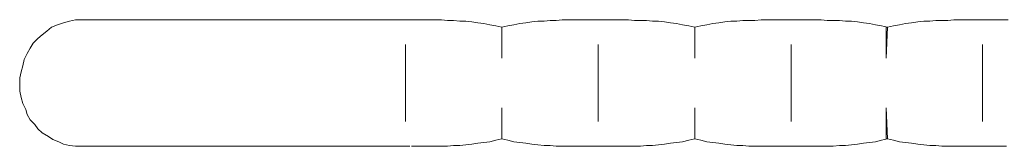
# Model space of a CAD drawing. Header units: millimetres. Extents: x -175722 to -110961, y 52375 to 104640.
# Tile 89 of 146: x -154927.97 to -154908.51, y 79704.87 to 79707.37. Entities that reach past the tile are written whole.
import ezdxf

# ---------------------------------------------------------------- set-up
doc = ezdxf.new("R2010")
doc.units = ezdxf.units.MM
doc.layers.add('G-IMPT', color=8, linetype='Continuous', lineweight=5)

# ---------------------------------------------------------------- blocks, each defined once
blk = doc.blocks.new('MISKA USTĘPOWA NPS - nowy blok1_dwg_MISKA_NP-906809-PARTER')
at = {"layer": 'G-IMPT'}
for p, q in [((2628996.14, 1570745.57), (2628994.95, 1570745.28)), ((2628996.14, 1570745.57), (2628994.95, 1570745.28)), ((2628997.33, 1570745.87), (2628996.14, 1570745.57)), ((2628997.33, 1570745.87), (2628996.14, 1570745.57)), ((2628998.82, 1570745.87), (2628997.33, 1570745.87)), ((2628998.82, 1570745.87), (2628997.33, 1570745.87)), ((2629063.71, 1570745.87), (2628998.82, 1570745.87)), ((2628998.82, 1570745.87), (2629063.71, 1570745.87)), ((2629063.71, 1570745.87), (2629064.9, 1570745.87)), ((2629063.71, 1570745.87), (2629064.9, 1570745.87)), ((2629066.09, 1570745.87), (2629064.9, 1570745.87)), ((2629066.09, 1570745.87), (2629064.9, 1570745.87)), ((2629067.28, 1570745.87), (2629066.09, 1570745.87)), ((2629067.28, 1570745.87), (2629066.09, 1570745.87)), ((2629068.47, 1570745.87), (2629067.28, 1570745.87)), ((2629068.47, 1570745.87), (2629067.28, 1570745.87)), ((2629069.66, 1570745.87), (2629068.47, 1570745.87)), ((2629069.66, 1570745.87), (2629068.47, 1570745.87)), ((2629070.85, 1570745.72), (2629069.66, 1570745.87)), ((2629070.85, 1570745.72), (2629069.66, 1570745.87)), ((2629072.05, 1570745.72), (2629070.85, 1570745.72)), ((2629072.05, 1570745.72), (2629070.85, 1570745.72)), ((2629073.24, 1570745.57), (2629072.05, 1570745.72)), ((2629073.24, 1570745.57), (2629072.05, 1570745.72)), ((2629074.43, 1570745.57), (2629073.24, 1570745.57)), ((2629074.43, 1570745.57), (2629073.24, 1570745.57)), ((2629075.62, 1570745.43), (2629074.43, 1570745.57)), ((2629075.62, 1570745.43), (2629074.43, 1570745.57)), ((2629088.71, 1570745.57), (2629087.52, 1570745.43)), ((2629088.71, 1570745.57), (2629087.52, 1570745.43)), ((2629089.9, 1570745.57), (2629088.71, 1570745.57)), ((2629089.9, 1570745.57), (2629088.71, 1570745.57)), ((2629091.1, 1570745.72), (2629089.9, 1570745.57)), ((2629091.1, 1570745.72), (2629089.9, 1570745.57)), ((2629092.29, 1570745.72), (2629091.1, 1570745.72)), ((2629092.29, 1570745.72), (2629091.1, 1570745.72)), ((2629093.48, 1570745.87), (2629092.29, 1570745.72)), ((2629093.48, 1570745.87), (2629092.29, 1570745.72)), ((2629094.67, 1570745.87), (2629093.48, 1570745.87)), ((2629094.67, 1570745.87), (2629093.48, 1570745.87)), ((2629095.86, 1570745.87), (2629094.67, 1570745.87)), ((2629095.86, 1570745.87), (2629094.67, 1570745.87)), ((2629097.05, 1570745.87), (2629095.86, 1570745.87)), ((2629097.05, 1570745.87), (2629095.86, 1570745.87)), ((2629098.24, 1570745.87), (2629097.05, 1570745.87)), ((2629098.24, 1570745.87), (2629097.05, 1570745.87)), ((2629099.43, 1570745.87), (2629098.24, 1570745.87)), ((2629099.43, 1570745.87), (2629098.24, 1570745.87)), ((2629100.62, 1570745.87), (2629099.43, 1570745.87)), ((2629100.62, 1570745.87), (2629099.43, 1570745.87)), ((2629101.81, 1570745.87), (2629100.62, 1570745.87)), ((2629101.81, 1570745.87), (2629100.62, 1570745.87)), ((2629103, 1570745.87), (2629101.81, 1570745.87)), ((2629103, 1570745.87), (2629101.81, 1570745.87)), ((2629104.19, 1570745.87), (2629103, 1570745.87)), ((2629104.19, 1570745.87), (2629103, 1570745.87)), ((2629105.38, 1570745.87), (2629104.19, 1570745.87)), ((2629105.38, 1570745.87), (2629104.19, 1570745.87)), ((2629106.57, 1570745.87), (2629105.38, 1570745.87)), ((2629106.57, 1570745.87), (2629105.38, 1570745.87)), ((2629107.76, 1570745.72), (2629106.57, 1570745.87)), ((2629107.76, 1570745.72), (2629106.57, 1570745.87)), ((2629108.95, 1570745.72), (2629107.76, 1570745.72)), ((2629108.95, 1570745.72), (2629107.76, 1570745.72)), ((2629110.15, 1570745.72), (2629108.95, 1570745.72)), ((2629110.15, 1570745.72), (2629108.95, 1570745.72)), ((2629111.34, 1570745.57), (2629110.15, 1570745.72)), ((2629111.34, 1570745.57), (2629110.15, 1570745.72)), ((2629112.53, 1570745.57), (2629111.34, 1570745.57)), ((2629112.53, 1570745.57), (2629111.34, 1570745.57)), ((2629113.72, 1570745.43), (2629112.53, 1570745.57)), ((2629113.72, 1570745.43), (2629112.53, 1570745.57)), ((2629126.81, 1570745.57), (2629125.62, 1570745.43)), ((2629126.81, 1570745.57), (2629125.62, 1570745.43)), ((2629128, 1570745.57), (2629126.81, 1570745.57)), ((2629128, 1570745.57), (2629126.81, 1570745.57)), ((2629129.2, 1570745.72), (2629128, 1570745.57)), ((2629129.2, 1570745.72), (2629128, 1570745.57)), ((2629130.39, 1570745.72), (2629129.2, 1570745.72)), ((2629130.39, 1570745.72), (2629129.2, 1570745.72)), ((2629131.58, 1570745.72), (2629130.39, 1570745.72)), ((2629131.58, 1570745.72), (2629130.39, 1570745.72)), ((2629132.77, 1570745.87), (2629131.58, 1570745.72)), ((2629132.77, 1570745.87), (2629131.58, 1570745.72)), ((2629133.96, 1570745.87), (2629132.77, 1570745.87)), ((2629133.96, 1570745.87), (2629132.77, 1570745.87)), ((2629135.15, 1570745.87), (2629133.96, 1570745.87)), ((2629135.15, 1570745.87), (2629133.96, 1570745.87)), ((2629136.34, 1570745.87), (2629135.15, 1570745.87)), ((2629136.34, 1570745.87), (2629135.15, 1570745.87)), ((2629137.53, 1570745.87), (2629136.34, 1570745.87)), ((2629137.53, 1570745.87), (2629136.34, 1570745.87)), ((2629138.72, 1570745.87), (2629137.53, 1570745.87)), ((2629138.72, 1570745.87), (2629137.53, 1570745.87)), ((2629139.91, 1570745.87), (2629138.72, 1570745.87)), ((2629139.91, 1570745.87), (2629138.72, 1570745.87)), ((2629141.1, 1570745.87), (2629139.91, 1570745.87)), ((2629141.1, 1570745.87), (2629139.91, 1570745.87)), ((2629142.29, 1570745.87), (2629141.1, 1570745.87)), ((2629142.29, 1570745.87), (2629141.1, 1570745.87)), ((2629143.48, 1570745.87), (2629142.29, 1570745.87)), ((2629143.48, 1570745.87), (2629142.29, 1570745.87)), ((2629144.67, 1570745.87), (2629143.48, 1570745.87)), ((2629144.67, 1570745.87), (2629143.48, 1570745.87)), ((2629145.86, 1570745.72), (2629144.67, 1570745.87)), ((2629145.86, 1570745.72), (2629144.67, 1570745.87)), ((2629147.05, 1570745.72), (2629145.86, 1570745.72)), ((2629147.05, 1570745.72), (2629145.86, 1570745.72)), ((2629148.25, 1570745.72), (2629147.05, 1570745.72)), ((2629148.25, 1570745.72), (2629147.05, 1570745.72)), ((2629149.44, 1570745.57), (2629148.25, 1570745.72)), ((2629149.44, 1570745.57), (2629148.25, 1570745.72)), ((2629150.63, 1570745.57), (2629149.44, 1570745.57)), ((2629150.63, 1570745.57), (2629149.44, 1570745.57)), ((2629151.82, 1570745.43), (2629150.63, 1570745.57)), ((2629151.82, 1570745.43), (2629150.63, 1570745.57)), ((2629164.91, 1570745.57), (2629163.72, 1570745.43)), ((2629164.91, 1570745.57), (2629163.72, 1570745.43)), ((2629166.1, 1570745.57), (2629164.91, 1570745.57)), ((2629166.1, 1570745.57), (2629164.91, 1570745.57)), ((2629167.3, 1570745.72), (2629166.1, 1570745.57)), ((2629167.3, 1570745.72), (2629166.1, 1570745.57)), ((2629168.49, 1570745.72), (2629167.3, 1570745.72)), ((2629168.49, 1570745.72), (2629167.3, 1570745.72)), ((2629169.68, 1570745.72), (2629168.49, 1570745.72)), ((2629169.68, 1570745.72), (2629168.49, 1570745.72)), ((2629170.87, 1570745.87), (2629169.68, 1570745.72)), ((2629170.87, 1570745.87), (2629169.68, 1570745.72)), ((2629172.06, 1570745.87), (2629170.87, 1570745.87)), ((2629172.06, 1570745.87), (2629170.87, 1570745.87)), ((2629173.25, 1570745.87), (2629172.06, 1570745.87)), ((2629173.25, 1570745.87), (2629172.06, 1570745.87)), ((2629174.44, 1570745.87), (2629173.25, 1570745.87)), ((2629174.44, 1570745.87), (2629173.25, 1570745.87)), ((2629175.33, 1570745.87), (2629174.44, 1570745.87)), ((2629175.33, 1570745.87), (2629174.44, 1570745.87)), ((2629176.52, 1570745.87), (2629175.33, 1570745.87)), ((2629176.52, 1570745.87), (2629175.33, 1570745.87)), ((2629177.71, 1570745.87), (2629176.52, 1570745.87)), ((2629177.71, 1570745.87), (2629176.52, 1570745.87)), ((2629178.9, 1570745.87), (2629177.71, 1570745.87)), ((2629178.9, 1570745.87), (2629177.71, 1570745.87)), ((2629180.39, 1570745.87), (2629178.9, 1570745.87)), ((2629180.39, 1570745.87), (2629178.9, 1570745.87)), ((2629181.58, 1570745.87), (2629180.39, 1570745.87)), ((2629181.58, 1570745.87), (2629180.39, 1570745.87)), ((2628991.68, 1570743.64), (2628990.79, 1570742.9)), ((2628991.68, 1570743.64), (2628990.79, 1570742.9)), ((2628992.57, 1570744.38), (2628991.68, 1570743.64)), ((2628992.57, 1570744.38), (2628991.68, 1570743.64)), ((2628993.76, 1570744.83), (2628992.57, 1570744.38)), ((2628993.76, 1570744.83), (2628992.57, 1570744.38)), ((2628994.95, 1570745.28), (2628993.76, 1570744.83)), ((2628994.95, 1570745.28), (2628993.76, 1570744.83)), ((2629076.81, 1570745.28), (2629075.62, 1570745.43)), ((2629076.81, 1570745.28), (2629075.62, 1570745.43)), ((2629078, 1570745.13), (2629076.81, 1570745.28)), ((2629078, 1570745.13), (2629076.81, 1570745.28)), ((2629079.19, 1570744.83), (2629078, 1570745.13)), ((2629079.19, 1570744.83), (2629078, 1570745.13)), ((2629080.38, 1570744.68), (2629079.19, 1570744.83)), ((2629080.38, 1570744.68), (2629079.19, 1570744.83)), ((2629081.57, 1570744.38), (2629080.38, 1570744.68)), ((2629081.57, 1570744.38), (2629080.38, 1570744.68)), ((2629082.76, 1570744.68), (2629081.57, 1570744.38)), ((2629082.76, 1570744.68), (2629081.57, 1570744.38)), ((2629081.57, 1570744.38), (2629081.57, 1570738.28)), ((2629081.57, 1570738.28), (2629081.57, 1570744.38)), ((2629083.95, 1570744.83), (2629082.76, 1570744.68)), ((2629083.95, 1570744.83), (2629082.76, 1570744.68)), ((2629085.14, 1570745.13), (2629083.95, 1570744.83)), ((2629085.14, 1570745.13), (2629083.95, 1570744.83)), ((2629086.33, 1570745.28), (2629085.14, 1570745.13)), ((2629086.33, 1570745.28), (2629085.14, 1570745.13)), ((2629087.52, 1570745.43), (2629086.33, 1570745.28)), ((2629087.52, 1570745.43), (2629086.33, 1570745.28)), ((2629114.91, 1570745.28), (2629113.72, 1570745.43)), ((2629114.91, 1570745.28), (2629113.72, 1570745.43)), ((2629116.1, 1570745.13), (2629114.91, 1570745.28)), ((2629116.1, 1570745.13), (2629114.91, 1570745.28)), ((2629117.29, 1570744.83), (2629116.1, 1570745.13)), ((2629117.29, 1570744.83), (2629116.1, 1570745.13)), ((2629118.48, 1570744.68), (2629117.29, 1570744.83)), ((2629118.48, 1570744.68), (2629117.29, 1570744.83)), ((2629119.67, 1570744.38), (2629118.48, 1570744.68)), ((2629119.67, 1570744.38), (2629118.48, 1570744.68)), ((2629120.86, 1570744.68), (2629119.67, 1570744.38)), ((2629120.86, 1570744.68), (2629119.67, 1570744.38)), ((2629119.67, 1570744.38), (2629119.67, 1570738.28)), ((2629119.67, 1570738.28), (2629119.67, 1570744.38)), ((2629122.05, 1570744.83), (2629120.86, 1570744.68)), ((2629122.05, 1570744.83), (2629120.86, 1570744.68)), ((2629123.24, 1570745.13), (2629122.05, 1570744.83)), ((2629123.24, 1570745.13), (2629122.05, 1570744.83)), ((2629124.43, 1570745.28), (2629123.24, 1570745.13)), ((2629124.43, 1570745.28), (2629123.24, 1570745.13)), ((2629125.62, 1570745.43), (2629124.43, 1570745.28)), ((2629125.62, 1570745.43), (2629124.43, 1570745.28)), ((2629153.01, 1570745.28), (2629151.82, 1570745.43)), ((2629153.01, 1570745.28), (2629151.82, 1570745.43)), ((2629154.2, 1570745.13), (2629153.01, 1570745.28)), ((2629154.2, 1570745.13), (2629153.01, 1570745.28)), ((2629155.39, 1570744.83), (2629154.2, 1570745.13)), ((2629155.39, 1570744.83), (2629154.2, 1570745.13)), ((2629156.58, 1570744.68), (2629155.39, 1570744.83)), ((2629156.58, 1570744.68), (2629155.39, 1570744.83)), ((2629157.77, 1570744.38), (2629156.58, 1570744.68)), ((2629157.77, 1570744.38), (2629156.58, 1570744.68)), ((2629157.77, 1570744.38), (2629157.47, 1570738.28)), ((2629157.77, 1570744.38), (2629157.47, 1570744.38)), ((2629157.47, 1570738.28), (2629157.47, 1570744.38)), ((2629157.77, 1570744.38), (2629157.47, 1570738.28)), ((2629158.96, 1570744.68), (2629157.77, 1570744.38)), ((2629158.96, 1570744.68), (2629157.77, 1570744.38)), ((2629160.15, 1570744.83), (2629158.96, 1570744.68)), ((2629160.15, 1570744.83), (2629158.96, 1570744.68)), ((2629161.34, 1570745.13), (2629160.15, 1570744.83)), ((2629161.34, 1570745.13), (2629160.15, 1570744.83)), ((2629162.53, 1570745.28), (2629161.34, 1570745.13)), ((2629162.53, 1570745.28), (2629161.34, 1570745.13)), ((2629163.72, 1570745.43), (2629162.53, 1570745.28)), ((2629163.72, 1570745.43), (2629162.53, 1570745.28)), ((2628989.89, 1570742.15), (2628989, 1570741.26)), ((2628989.89, 1570742.15), (2628989, 1570741.26)), ((2628990.79, 1570742.9), (2628989.89, 1570742.15)), ((2628990.79, 1570742.9), (2628989.89, 1570742.15)), ((2628988.4, 1570740.22), (2628987.81, 1570739.18)), ((2628988.4, 1570740.22), (2628987.81, 1570739.18)), ((2628989, 1570741.26), (2628988.4, 1570740.22)), ((2628989, 1570741.26), (2628988.4, 1570740.22)), ((2629062.52, 1570740.96), (2629062.52, 1570725.78)), ((2629062.52, 1570725.78), (2629062.52, 1570740.96)), ((2629100.62, 1570740.96), (2629100.62, 1570725.78)), ((2629100.62, 1570725.78), (2629100.62, 1570740.96)), ((2629138.72, 1570740.96), (2629138.72, 1570725.78)), ((2629138.72, 1570725.78), (2629138.72, 1570740.96)), ((2629176.52, 1570740.96), (2629176.52, 1570725.78)), ((2629176.52, 1570725.78), (2629176.52, 1570740.96)), ((2628987.21, 1570737.98), (2628986.92, 1570736.79)), ((2628987.21, 1570737.98), (2628986.92, 1570736.79)), ((2628987.81, 1570739.18), (2628987.21, 1570737.98)), ((2628987.81, 1570739.18), (2628987.21, 1570737.98)), ((2628986.92, 1570736.79), (2628986.62, 1570735.6)), ((2628986.92, 1570736.79), (2628986.62, 1570735.6)), ((2628986.62, 1570735.6), (2628986.32, 1570734.41)), ((2628986.62, 1570735.6), (2628986.32, 1570734.41)), ((2628986.32, 1570734.41), (2628986.32, 1570733.07)), ((2628986.32, 1570734.41), (2628986.32, 1570733.07)), ((2628986.32, 1570733.07), (2628986.32, 1570731.73)), ((2628986.32, 1570733.07), (2628986.32, 1570731.73)), ((2628986.32, 1570731.73), (2628986.62, 1570730.54)), ((2628986.32, 1570731.73), (2628986.62, 1570730.54)), ((2628986.62, 1570730.54), (2628986.92, 1570729.35)), ((2628986.62, 1570730.54), (2628986.92, 1570729.35)), ((2628986.92, 1570729.35), (2628987.51, 1570728.16)), ((2628986.92, 1570729.35), (2628987.51, 1570728.16)), ((2628987.51, 1570728.16), (2628987.81, 1570727.12)), ((2628987.51, 1570728.16), (2628987.81, 1570727.12)), ((2629081.57, 1570722.36), (2629081.57, 1570728.46)), ((2629081.57, 1570722.36), (2629081.57, 1570728.46)), ((2629119.67, 1570722.36), (2629119.67, 1570728.46)), ((2629119.67, 1570722.36), (2629119.67, 1570728.46)), ((2629157.77, 1570722.36), (2629157.47, 1570728.46)), ((2629157.47, 1570722.36), (2629157.47, 1570728.46)), ((2629157.47, 1570728.46), (2629157.47, 1570722.36)), ((2628987.81, 1570727.12), (2628988.4, 1570726.08)), ((2628987.81, 1570727.12), (2628988.4, 1570726.08)), ((2628988.4, 1570726.08), (2628989.3, 1570725.19)), ((2628988.4, 1570726.08), (2628989.3, 1570725.19)), ((2628989.3, 1570725.19), (2628989.89, 1570724.29)), ((2628989.3, 1570725.19), (2628989.89, 1570724.29)), ((2628989.89, 1570724.29), (2628990.79, 1570723.55)), ((2628989.89, 1570724.29), (2628990.79, 1570723.55)), ((2628990.79, 1570723.55), (2628991.98, 1570722.8)), ((2628990.79, 1570723.55), (2628991.98, 1570722.8)), ((2628991.98, 1570722.8), (2628992.87, 1570722.21)), ((2628991.98, 1570722.8), (2628992.87, 1570722.21)), ((2628992.87, 1570722.21), (2628994.06, 1570721.76)), ((2628992.87, 1570722.21), (2628994.06, 1570721.76)), ((2629081.57, 1570722.36), (2629080.38, 1570722.06)), ((2629081.57, 1570722.36), (2629080.38, 1570722.06)), ((2629082.76, 1570722.06), (2629081.57, 1570722.36)), ((2629082.76, 1570722.06), (2629081.57, 1570722.36)), ((2629119.67, 1570722.36), (2629118.48, 1570722.06)), ((2629119.67, 1570722.36), (2629118.48, 1570722.06)), ((2629120.86, 1570722.06), (2629119.67, 1570722.36)), ((2629120.86, 1570722.06), (2629119.67, 1570722.36)), ((2629157.77, 1570722.36), (2629156.58, 1570722.06)), ((2629157.77, 1570722.36), (2629156.58, 1570722.06)), ((2629157.77, 1570722.36), (2629157.47, 1570722.36)), ((2629158.96, 1570722.06), (2629157.77, 1570722.36)), ((2629158.96, 1570722.06), (2629157.77, 1570722.36)), ((2628994.06, 1570721.76), (2628994.95, 1570721.32)), ((2628994.06, 1570721.76), (2628994.95, 1570721.32)), ((2628994.95, 1570721.32), (2628996.14, 1570721.02)), ((2628994.95, 1570721.32), (2628996.14, 1570721.02)), ((2628996.14, 1570721.02), (2628997.33, 1570720.87)), ((2628996.14, 1570721.02), (2628997.33, 1570720.87)), ((2628997.33, 1570720.87), (2629063.41, 1570720.87)), ((2628997.33, 1570720.87), (2629063.41, 1570720.87)), ((2629064.9, 1570720.87), (2629063.71, 1570720.87)), ((2629064.9, 1570720.87), (2629063.71, 1570720.87)), ((2629066.09, 1570720.87), (2629064.9, 1570720.87)), ((2629066.09, 1570720.87), (2629064.9, 1570720.87)), ((2629067.28, 1570720.87), (2629066.09, 1570720.87)), ((2629067.28, 1570720.87), (2629066.09, 1570720.87)), ((2629068.47, 1570720.87), (2629067.28, 1570720.87)), ((2629068.47, 1570720.87), (2629067.28, 1570720.87)), ((2629069.66, 1570720.87), (2629068.47, 1570720.87)), ((2629069.66, 1570720.87), (2629068.47, 1570720.87)), ((2629070.85, 1570720.87), (2629069.66, 1570720.87)), ((2629070.85, 1570720.87), (2629069.66, 1570720.87)), ((2629072.05, 1570721.02), (2629070.85, 1570720.87)), ((2629072.05, 1570721.02), (2629070.85, 1570720.87)), ((2629073.24, 1570721.02), (2629072.05, 1570721.02)), ((2629073.24, 1570721.02), (2629072.05, 1570721.02)), ((2629074.43, 1570721.17), (2629073.24, 1570721.02)), ((2629074.43, 1570721.17), (2629073.24, 1570721.02)), ((2629075.62, 1570721.32), (2629074.43, 1570721.17)), ((2629075.62, 1570721.32), (2629074.43, 1570721.17)), ((2629076.81, 1570721.46), (2629075.62, 1570721.32)), ((2629076.81, 1570721.46), (2629075.62, 1570721.32)), ((2629078, 1570721.61), (2629076.81, 1570721.46)), ((2629078, 1570721.61), (2629076.81, 1570721.46)), ((2629079.19, 1570721.76), (2629078, 1570721.61)), ((2629079.19, 1570721.76), (2629078, 1570721.61)), ((2629080.38, 1570722.06), (2629079.19, 1570721.76)), ((2629080.38, 1570722.06), (2629079.19, 1570721.76)), ((2629083.95, 1570721.76), (2629082.76, 1570722.06)), ((2629083.95, 1570721.76), (2629082.76, 1570722.06)), ((2629085.14, 1570721.61), (2629083.95, 1570721.76)), ((2629085.14, 1570721.61), (2629083.95, 1570721.76)), ((2629086.33, 1570721.46), (2629085.14, 1570721.61)), ((2629086.33, 1570721.46), (2629085.14, 1570721.61)), ((2629087.52, 1570721.32), (2629086.33, 1570721.46)), ((2629087.52, 1570721.32), (2629086.33, 1570721.46)), ((2629088.71, 1570721.17), (2629087.52, 1570721.32)), ((2629088.71, 1570721.17), (2629087.52, 1570721.32)), ((2629089.9, 1570721.02), (2629088.71, 1570721.17)), ((2629089.9, 1570721.02), (2629088.71, 1570721.17)), ((2629091.1, 1570721.02), (2629089.9, 1570721.02)), ((2629091.1, 1570721.02), (2629089.9, 1570721.02)), ((2629092.29, 1570720.87), (2629091.1, 1570721.02)), ((2629092.29, 1570720.87), (2629091.1, 1570721.02)), ((2629093.48, 1570720.87), (2629092.29, 1570720.87)), ((2629093.48, 1570720.87), (2629092.29, 1570720.87)), ((2629094.67, 1570720.87), (2629093.48, 1570720.87)), ((2629094.67, 1570720.87), (2629093.48, 1570720.87)), ((2629095.86, 1570720.87), (2629094.67, 1570720.87)), ((2629095.86, 1570720.87), (2629094.67, 1570720.87)), ((2629097.05, 1570720.87), (2629095.86, 1570720.87)), ((2629097.05, 1570720.87), (2629095.86, 1570720.87)), ((2629098.24, 1570720.87), (2629097.05, 1570720.87)), ((2629098.24, 1570720.87), (2629097.05, 1570720.87)), ((2629099.43, 1570720.87), (2629098.24, 1570720.87)), ((2629099.43, 1570720.87), (2629098.24, 1570720.87)), ((2629100.62, 1570720.87), (2629099.43, 1570720.87)), ((2629100.62, 1570720.87), (2629099.43, 1570720.87)), ((2629101.81, 1570720.87), (2629100.62, 1570720.87)), ((2629101.81, 1570720.87), (2629100.62, 1570720.87)), ((2629103, 1570720.87), (2629101.81, 1570720.87)), ((2629103, 1570720.87), (2629101.81, 1570720.87)), ((2629104.19, 1570720.87), (2629103, 1570720.87)), ((2629104.19, 1570720.87), (2629103, 1570720.87)), ((2629105.38, 1570720.87), (2629104.19, 1570720.87)), ((2629105.38, 1570720.87), (2629104.19, 1570720.87)), ((2629106.57, 1570720.87), (2629105.38, 1570720.87)), ((2629106.57, 1570720.87), (2629105.38, 1570720.87)), ((2629107.76, 1570720.87), (2629106.57, 1570720.87)), ((2629107.76, 1570720.87), (2629106.57, 1570720.87)), ((2629108.95, 1570720.87), (2629107.76, 1570720.87)), ((2629108.95, 1570720.87), (2629107.76, 1570720.87)), ((2629110.15, 1570721.02), (2629108.95, 1570720.87)), ((2629110.15, 1570721.02), (2629108.95, 1570720.87)), ((2629111.34, 1570721.02), (2629110.15, 1570721.02)), ((2629111.34, 1570721.02), (2629110.15, 1570721.02)), ((2629112.53, 1570721.17), (2629111.34, 1570721.02)), ((2629112.53, 1570721.17), (2629111.34, 1570721.02)), ((2629113.72, 1570721.32), (2629112.53, 1570721.17)), ((2629113.72, 1570721.32), (2629112.53, 1570721.17)), ((2629114.91, 1570721.46), (2629113.72, 1570721.32)), ((2629114.91, 1570721.46), (2629113.72, 1570721.32)), ((2629116.1, 1570721.61), (2629114.91, 1570721.46)), ((2629116.1, 1570721.61), (2629114.91, 1570721.46)), ((2629117.29, 1570721.76), (2629116.1, 1570721.61)), ((2629117.29, 1570721.76), (2629116.1, 1570721.61)), ((2629118.48, 1570722.06), (2629117.29, 1570721.76)), ((2629118.48, 1570722.06), (2629117.29, 1570721.76)), ((2629122.05, 1570721.76), (2629120.86, 1570722.06)), ((2629122.05, 1570721.76), (2629120.86, 1570722.06)), ((2629123.24, 1570721.61), (2629122.05, 1570721.76)), ((2629123.24, 1570721.61), (2629122.05, 1570721.76)), ((2629124.43, 1570721.46), (2629123.24, 1570721.61)), ((2629124.43, 1570721.46), (2629123.24, 1570721.61)), ((2629125.62, 1570721.32), (2629124.43, 1570721.46)), ((2629125.62, 1570721.32), (2629124.43, 1570721.46)), ((2629126.81, 1570721.17), (2629125.62, 1570721.32)), ((2629126.81, 1570721.17), (2629125.62, 1570721.32)), ((2629128, 1570721.02), (2629126.81, 1570721.17)), ((2629128, 1570721.02), (2629126.81, 1570721.17)), ((2629129.2, 1570721.02), (2629128, 1570721.02)), ((2629129.2, 1570721.02), (2629128, 1570721.02)), ((2629130.39, 1570720.87), (2629129.2, 1570721.02)), ((2629130.39, 1570720.87), (2629129.2, 1570721.02)), ((2629131.58, 1570720.87), (2629130.39, 1570720.87)), ((2629131.58, 1570720.87), (2629130.39, 1570720.87)), ((2629132.77, 1570720.87), (2629131.58, 1570720.87)), ((2629132.77, 1570720.87), (2629131.58, 1570720.87)), ((2629133.96, 1570720.87), (2629132.77, 1570720.87)), ((2629133.96, 1570720.87), (2629132.77, 1570720.87)), ((2629135.15, 1570720.87), (2629133.96, 1570720.87)), ((2629135.15, 1570720.87), (2629133.96, 1570720.87)), ((2629136.34, 1570720.87), (2629135.15, 1570720.87)), ((2629136.34, 1570720.87), (2629135.15, 1570720.87)), ((2629137.53, 1570720.87), (2629136.34, 1570720.87)), ((2629137.53, 1570720.87), (2629136.34, 1570720.87)), ((2629138.72, 1570720.87), (2629137.53, 1570720.87)), ((2629138.72, 1570720.87), (2629137.53, 1570720.87)), ((2629139.91, 1570720.87), (2629138.72, 1570720.87)), ((2629139.91, 1570720.87), (2629138.72, 1570720.87)), ((2629141.1, 1570720.87), (2629139.91, 1570720.87)), ((2629141.1, 1570720.87), (2629139.91, 1570720.87)), ((2629142.29, 1570720.87), (2629141.1, 1570720.87)), ((2629142.29, 1570720.87), (2629141.1, 1570720.87)), ((2629143.48, 1570720.87), (2629142.29, 1570720.87)), ((2629143.48, 1570720.87), (2629142.29, 1570720.87)), ((2629144.67, 1570720.87), (2629143.48, 1570720.87)), ((2629144.67, 1570720.87), (2629143.48, 1570720.87)), ((2629145.86, 1570720.87), (2629144.67, 1570720.87)), ((2629145.86, 1570720.87), (2629144.67, 1570720.87)), ((2629147.05, 1570720.87), (2629145.86, 1570720.87)), ((2629147.05, 1570720.87), (2629145.86, 1570720.87)), ((2629148.25, 1570721.02), (2629147.05, 1570720.87)), ((2629148.25, 1570721.02), (2629147.05, 1570720.87)), ((2629149.44, 1570721.02), (2629148.25, 1570721.02)), ((2629149.44, 1570721.02), (2629148.25, 1570721.02)), ((2629150.63, 1570721.17), (2629149.44, 1570721.02)), ((2629150.63, 1570721.17), (2629149.44, 1570721.02)), ((2629151.82, 1570721.32), (2629150.63, 1570721.17)), ((2629151.82, 1570721.32), (2629150.63, 1570721.17)), ((2629153.01, 1570721.46), (2629151.82, 1570721.32)), ((2629153.01, 1570721.46), (2629151.82, 1570721.32)), ((2629154.2, 1570721.61), (2629153.01, 1570721.46)), ((2629154.2, 1570721.61), (2629153.01, 1570721.46)), ((2629155.39, 1570721.76), (2629154.2, 1570721.61)), ((2629155.39, 1570721.76), (2629154.2, 1570721.61)), ((2629156.58, 1570722.06), (2629155.39, 1570721.76)), ((2629156.58, 1570722.06), (2629155.39, 1570721.76)), ((2629160.15, 1570721.76), (2629158.96, 1570722.06)), ((2629160.15, 1570721.76), (2629158.96, 1570722.06)), ((2629161.34, 1570721.61), (2629160.15, 1570721.76)), ((2629161.34, 1570721.61), (2629160.15, 1570721.76)), ((2629162.53, 1570721.46), (2629161.34, 1570721.61)), ((2629162.53, 1570721.46), (2629161.34, 1570721.61)), ((2629163.72, 1570721.32), (2629162.53, 1570721.46)), ((2629163.72, 1570721.32), (2629162.53, 1570721.46)), ((2629164.91, 1570721.17), (2629163.72, 1570721.32)), ((2629164.91, 1570721.17), (2629163.72, 1570721.32)), ((2629166.1, 1570721.02), (2629164.91, 1570721.17)), ((2629166.1, 1570721.02), (2629164.91, 1570721.17)), ((2629167.3, 1570721.02), (2629166.1, 1570721.02)), ((2629167.3, 1570721.02), (2629166.1, 1570721.02)), ((2629168.49, 1570720.87), (2629167.3, 1570721.02)), ((2629168.49, 1570720.87), (2629167.3, 1570721.02)), ((2629169.68, 1570720.87), (2629168.49, 1570720.87)), ((2629169.68, 1570720.87), (2629168.49, 1570720.87)), ((2629170.87, 1570720.87), (2629169.68, 1570720.87)), ((2629170.87, 1570720.87), (2629169.68, 1570720.87)), ((2629172.06, 1570720.87), (2629170.87, 1570720.87)), ((2629172.06, 1570720.87), (2629170.87, 1570720.87)), ((2629173.25, 1570720.87), (2629172.06, 1570720.87)), ((2629173.25, 1570720.87), (2629172.06, 1570720.87)), ((2629174.44, 1570720.87), (2629173.25, 1570720.87)), ((2629174.44, 1570720.87), (2629173.25, 1570720.87)), ((2629175.33, 1570720.87), (2629174.44, 1570720.87)), ((2629175.33, 1570720.87), (2629174.44, 1570720.87)), ((2629176.52, 1570720.87), (2629175.33, 1570720.87)), ((2629176.52, 1570720.87), (2629175.33, 1570720.87)), ((2629177.71, 1570720.87), (2629176.52, 1570720.87)), ((2629177.71, 1570720.87), (2629176.52, 1570720.87)), ((2629178.9, 1570720.87), (2629177.71, 1570720.87)), ((2629178.9, 1570720.87), (2629177.71, 1570720.87)), ((2629180.09, 1570720.87), (2629178.9, 1570720.87)), ((2629180.09, 1570720.87), (2629178.9, 1570720.87)), ((2629181.29, 1570720.87), (2629180.09, 1570720.87)), ((2629181.29, 1570720.87), (2629180.09, 1570720.87))]:
    blk.add_line(p, q, dxfattribs=at)
blk = doc.blocks.new('MISKA USTĘPOWA NPS - Typ 1-2425096-PARTER')
at = {"rotation": 269.9999999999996}
blk.add_blockref('MISKA USTĘPOWA NPS - nowy blok1_dwg_MISKA_NP-906809-PARTER', (-1570937.37, 2629723.61), dxfattribs=at)
blk = doc.blocks.new('1')
at = {"layer": 'G-IMPT', "xscale": 0.1, "yscale": 0.1, "zscale": 0.1, "rotation": 90}
blk.add_blockref('MISKA USTĘPOWA NPS - Typ 1-2425096-PARTER', (-150705.654, 84918.747), dxfattribs=at)

msp = doc.modelspace()

# ---------------------------------------------------------------- block references
msp.add_blockref('1', (-4148.58187, -5192.22609))

doc.saveas('drawing.dxf')
